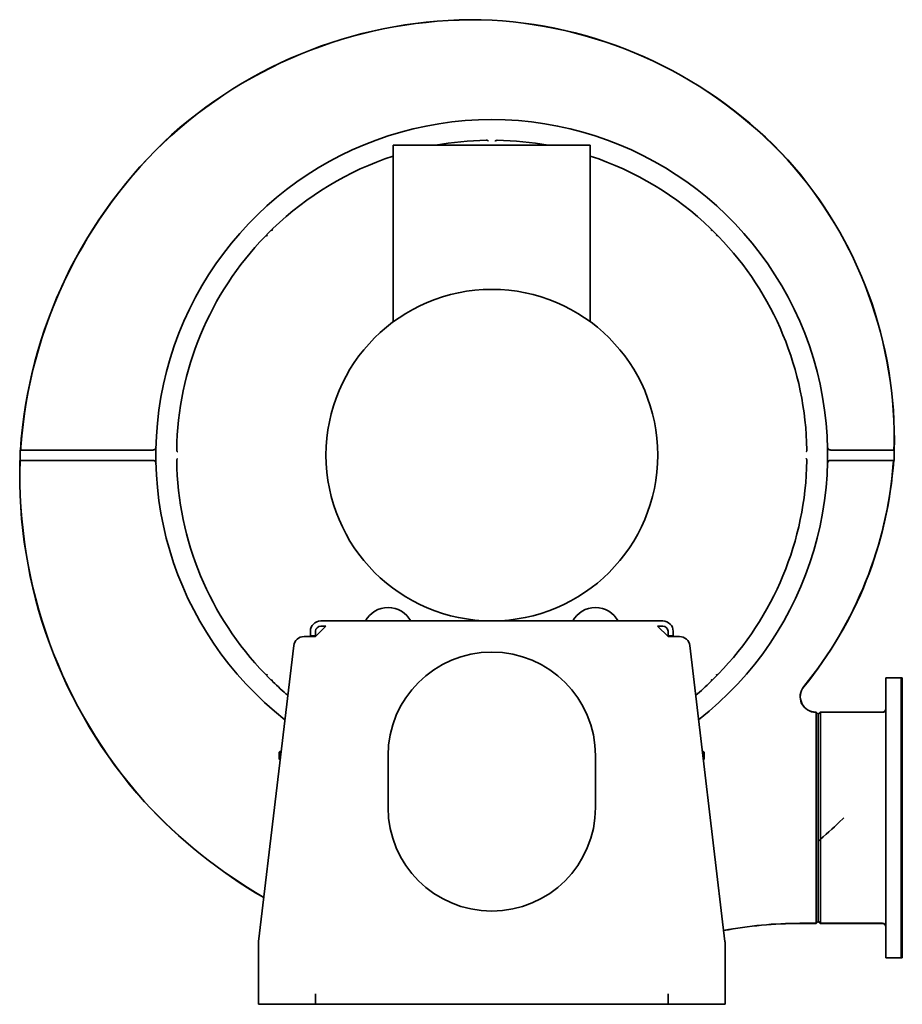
# Model space of a CAD drawing. Header units: millimetres. Extents: x 414 to 1266, y 119 to 1069.
import ezdxf

# ---------------------------------------------------------------- set-up
doc = ezdxf.new("R2010")
doc.units = ezdxf.units.MM
doc.header["$LTSCALE"] = 4
doc.layers.add('Krawędzie widoczne(ISO)', color=7, linetype='Continuous', lineweight=35, true_color=0x262659)

msp = doc.modelspace()

# ---------------------------------------------------------------- linework, layer by layer
at = {"layer": 'Krawędzie widoczne(ISO)'}
for p, q in [((774.7, 947.92), (774.7, 777.58)), ((964.7, 947.92), (774.7, 947.92)), ((964.7, 947.92), (964.7, 777.68)), ((652.5, 861.54), (656.98, 866.02)), ((1082.42, 866.02), (1086.9, 861.54)), ((1257.52, 656.82), (1257.52, 653.82)), ((417.52, 653.82), (414.7, 653.82)), ((414.7, 653.82), (414.7, 643.82)), ((417.52, 653.82), (439.5, 653.82)), ((542.79, 653.82), (439.5, 653.82)), ((1232.89, 653.82), (1196.6, 653.82)), ((1232.89, 653.82), (1254.88, 653.82)), ((1257.42, 653.82), (1254.88, 653.82)), ((1257.69, 653.82), (1257.52, 653.82)), ((1257.87, 653.82), (1257.69, 653.82)), ((1257.7, 653.82), (1257.7, 643.82)), ((414.52, 643.82), (414.69, 643.82)), ((414.69, 643.82), (414.87, 643.82)), ((414.87, 640.82), (414.87, 643.82)), ((414.98, 643.82), (417.52, 643.82)), ((439.5, 643.82), (417.52, 643.82)), ((439.5, 643.82), (542.79, 643.82)), ((1196.6, 643.82), (1232.89, 643.82)), ((1254.88, 643.82), (1232.89, 643.82)), ((1254.88, 643.82), (1257.7, 643.82)), ((1034.7, 488.82), (704.7, 488.82)), ((694.7, 478.82), (694.7, 474.32)), ((699.7, 473.82), (709.7, 483.82)), ((699.7, 478.82), (699.7, 474.32)), ((709.7, 483.82), (704.7, 483.82)), ((1034.7, 483.82), (1029.7, 483.82)), ((1029.7, 483.82), (1039.7, 473.82)), ((1039.7, 474.32), (1039.7, 478.82)), ((1044.7, 474.32), (1044.7, 478.82)), ((699.7, 473.82), (688.58, 473.82)), ((694.7, 473.82), (694.7, 474.32)), ((694.7, 474.32), (699.7, 474.32)), ((699.7, 474.32), (699.7, 473.82)), ((1039.7, 474.32), (1044.7, 474.32)), ((1039.7, 473.82), (1039.7, 474.32)), ((1050.81, 473.82), (1039.7, 473.82)), ((1044.7, 474.32), (1044.7, 473.82)), ((678.65, 465), (644.77, 179.41)), ((1094.63, 179.41), (1060.74, 465)), ((656.98, 431.62), (652.5, 436.1)), ((1086.9, 436.1), (1082.42, 431.62)), ((1249.7, 433.82), (1249.7, 163.82)), ((1249.7, 433.82), (1264.7, 433.82)), ((1264.7, 433.72), (1264.8, 433.82)), ((1264.7, 433.82), (1264.7, 163.82)), ((1264.8, 433.82), (1264.8, 163.82)), ((1264.8, 433.82), (1265.7, 433.82)), ((1265.7, 433.82), (1265.7, 163.82)), ((1182.33, 400.82), (1182.7, 400.82)), ((1182.33, 400.65), (1182.7, 400.65)), ((1182.7, 400.82), (1182.7, 400.65)), ((1184.7, 398.82), (1182.7, 400.82)), ((1182.7, 400.65), (1184.7, 398.71)), ((1182.7, 400.65), (1182.7, 398.5)), ((1184.7, 398.82), (1186.7, 400.82)), ((1184.7, 398.71), (1186.7, 400.65)), ((1186.7, 400.65), (1186.7, 400.82)), ((1186.7, 400.82), (1246.7, 400.82)), ((1186.7, 398.5), (1186.7, 400.65)), ((1186.7, 400.65), (1246.7, 400.65)), ((1182.7, 398.5), (1182.7, 395.51)), ((1182.7, 298.82), (1182.7, 395.51)), ((1184.7, 398.71), (1184.7, 398.82)), ((1184.7, 398.5), (1184.7, 398.71)), ((1184.7, 393.52), (1184.7, 398.5)), ((1184.7, 393.52), (1184.7, 298.82)), ((1186.7, 395.51), (1186.7, 398.5)), ((1186.7, 395.51), (1186.7, 298.82)), ((664.7, 362.05), (665.46, 362.82)), ((664.7, 355.59), (664.7, 362.05)), ((665.46, 362.82), (665.46, 354.82)), ((666.53, 362.82), (665.46, 362.82)), ((1072.87, 362.82), (1073.93, 362.82)), ((1073.93, 354.82), (1073.93, 362.82)), ((1074.7, 362.05), (1073.93, 362.82)), ((1074.7, 362.05), (1074.7, 355.59)), ((664.7, 355.59), (665.46, 354.82)), ((665.58, 354.82), (665.46, 354.82)), ((769.7, 308.82), (769.7, 358.82)), ((969.7, 358.82), (969.7, 308.82)), ((1073.81, 354.82), (1073.93, 354.82)), ((1074.7, 355.59), (1073.93, 354.82)), ((1182.7, 298.82), (1182.7, 278.29)), ((1184.7, 278.29), (1184.7, 298.82)), ((1186.7, 278.23), (1186.7, 298.82)), ((1184.7, 278.29), (1184.7, 276.64)), ((1184.7, 276.64), (1184.7, 274.92)), ((1184.7, 274.79), (1184.7, 274.92)), ((1184.7, 273.02), (1184.7, 274.79)), ((1184.7, 255.98), (1184.7, 273.02)), ((1184.7, 255.98), (1184.7, 250.37)), ((1184.7, 245.35), (1184.7, 250.37)), ((1184.7, 245.35), (1184.7, 236.92)), ((1184.7, 230.46), (1184.7, 236.92)), ((1184.7, 230.46), (1184.7, 222.49)), ((1184.7, 222.49), (1184.7, 215.63)), ((1184.7, 210.56), (1184.7, 215.63)), ((1184.7, 210.56), (1184.7, 205.75)), ((1182.7, 202.13), (1182.7, 203.45)), ((1182.7, 202.13), (1182.7, 199.14)), ((1184.7, 205.7), (1184.7, 205.75)), ((1184.7, 205.7), (1184.7, 205.58)), ((1184.7, 205.58), (1184.7, 205.42)), ((1184.7, 205.42), (1184.7, 204.13)), ((1184.7, 199.14), (1184.7, 204.13)), ((1186.7, 203.62), (1186.7, 202.13)), ((1186.7, 199.14), (1186.7, 202.13)), ((1182.7, 197), (1166.92, 197)), ((1182.7, 196.82), (1166.92, 196.82)), ((1182.7, 199.14), (1182.7, 197)), ((1184.7, 198.93), (1182.7, 197)), ((1184.7, 198.82), (1182.7, 196.82)), ((1182.7, 197), (1182.7, 196.82)), ((1184.7, 198.93), (1184.7, 199.14)), ((1186.7, 197), (1184.7, 198.93)), ((1184.7, 198.82), (1184.7, 198.93)), ((1184.7, 198.82), (1186.7, 196.82)), ((1186.7, 197), (1186.7, 199.14)), ((1186.7, 196.82), (1186.7, 197)), ((1246.7, 197), (1186.7, 197)), ((1246.7, 196.82), (1186.7, 196.82)), ((644.7, 178.23), (644.7, 118.82)), ((1094.7, 118.82), (1094.7, 178.23)), ((1249.7, 163.82), (1264.7, 163.82)), ((1264.7, 163.92), (1264.8, 163.82)), ((1264.8, 163.82), (1265.7, 163.82)), ((699.7, 118.82), (699.7, 128.82)), ((1039.7, 128.82), (1039.7, 118.82)), ((644.7, 118.82), (699.7, 118.82)), ((1039.7, 118.82), (699.7, 118.82)), ((1039.7, 118.82), (1094.7, 118.82))]:
    msp.add_line(p, q, dxfattribs=at)
msp.add_circle((869.76, 648.89), 160, dxfattribs=at)
for centre, radius, start, end in [((852.09, 632.18), 437, 87.65965, 131.79171), ((852.09, 632.18), 436.83, 87.65983, 131.79154), ((846.19, 649.49), 419.83, 42.63518, 86.75867), ((846.19, 649.49), 420, 42.63501, 86.75885), ((869.7, 648.82), 324, 308.01122, 231.98878), ((868.96, 623.18), 455, 132.62046, 176.13871), ((868.96, 623.18), 454.83, 132.62062, 175.75836), ((869.7, 648.82), 304, 90.9944, 100.30111), ((869.7, 648.82), 304, 79.69889, 89.00625), ((869.7, 648.82), 304, 108.20996, 133.99022), ((869.7, 648.82), 304, 46.00979, 71.79004), ((854.52, 664.86), 403.33, 358.43115, 41.82929), ((854.52, 664.86), 403.5, 358.43183, 41.82946), ((869.7, 648.82), 304, 136.01012, 179.00581), ((869.7, 648.82), 304, 0.9944, 43.99019), ((887.8, 629.66), 473.5, 178.28668, 221.78024), ((887.8, 629.66), 473.33, 178.28605, 221.78008), ((869.7, 648.82), 304, 180.99441, 223.98987), ((869.7, 648.82), 304, 316.00977, 359.00625), ((870.33, 670.9), 387.83, 320.73155, 355.55153), ((870.33, 670.9), 388, 320.73155, 355.99775), ((769.7, 476.82), 25, 28.6854, 151.3146), ((969.7, 476.82), 25, 28.6854, 151.3146), ((704.7, 478.82), 10, 90, 180), ((1034.7, 478.82), 10, 0, 90), ((704.7, 478.82), 5, 90, 180), ((1034.7, 478.82), 5, 0, 90), ((688.58, 463.82), 10, 90, 173.23383), ((1050.81, 463.82), 10, 6.76617, 90), ((869.7, 358.82), 100, 0, 180), ((869.7, 648.82), 304, 226.01012, 229.67284), ((869.7, 648.82), 304, 310.32716, 313.98987), ((1182.33, 415.82), 15.17, 140.73155, 270), ((1182.33, 415.82), 15, 140.73155, 270), ((897.47, 648.03), 493, 222.62326, 239.84127), ((897.47, 648.03), 492.83, 222.62341, 239.83249), ((869.7, 308.82), 100, 180, 0), ((1166.92, -199.68), 396.67, 90, 100.68698), ((1166.92, -199.68), 396.5, 90, 100.68871), ((654.7, 178.23), 10, 173.23383, 180), ((1084.7, 178.23), 10, 0, 6.76617)]:
    msp.add_arc(centre, radius, start, end, dxfattribs=at)
for centre, major_axis, ratio, start_param, end_param in [((697.5, 825.5), (-40.52, 40.52), 0.034899, 6.100653, 6.283185), ((1041.89, 825.5), (40.52, 40.52), 0.034899, 0, 0.182553), ((693.02, 821.02), (-40.52, 40.52), 0.034899, 0, 0.182816), ((1046.37, 821.02), (40.52, 40.52), 0.034899, 6.100651, 6.283185), ((1257.42, 656.82), (0, 3), 0.034921, 3.141593, 4.712389), ((414.98, 640.82), (0, -3), 0.034921, 3.141593, 4.712389), ((693.02, 476.62), (-40.52, -40.52), 0.034899, 6.100375, 6.283185), ((697.5, 472.14), (-40.52, -40.52), 0.034899, 0, 0.182816), ((1041.89, 472.14), (40.52, -40.52), 0.034899, 6.100375, 6.283185), ((1046.37, 476.62), (40.52, -40.52), 0.034899, 0, 0.182551), ((1246.7, 403.82), (0, 3), 0.999391, 3.141593, 4.712389), ((1246.7, 403.54), (3, 0), 0.965689, 4.712389, 6.283185), ((1183.44, 277.8), (0.01, 21.81), 0.034186, 1.619298, 1.723127), ((1166.6, 280.97), (-31.59, -15.86), 0.370532, 1.985316, 2.062414), ((1183.85, 465.88), (-1.13, -266.93), 0.000797, 6.093689, 6.096107), ((1183.13, 452.11), (-0.43, -252.91), 0.000317, 6.096096, 6.099597), ((1186.63, 298.82), (0.07, -97), 0.000133, 0.192698, 0.20178), ((1246.7, 194.1), (3, 0), 0.965689, 0, 1.570796), ((1246.7, 193.82), (0, 3), 0.999391, 4.712389, 6.283185)]:
    msp.add_ellipse(centre, major_axis=major_axis, ratio=ratio, start_param=start_param, end_param=end_param, dxfattribs=at)
for points, knots in [([(866.53, 951.98), (866.53, 951.98), (866.52, 951.98), (866.39, 952.11), (866.24, 952.23), (865.92, 952.43), (865.74, 952.52), (865.17, 952.73), (864.78, 952.78), (864.42, 952.77)], [-0.0008041, -0.0008041, -0.0008041, -0.0008041, 0, 0, 0.0564136, 0.0564136, 0.1150625, 0.1150625, 0.237204, 0.237204, 0.237204, 0.237204]), ([(874.97, 952.77), (874.96, 952.78), (874.94, 952.78), (874.57, 952.78), (874.17, 952.72), (873.61, 952.51), (873.45, 952.42), (873.14, 952.22), (873, 952.11), (872.87, 951.98), (872.87, 951.98), (872.86, 951.98)], [0, 0, 0, 0, 0.0035315, 0.0035315, 0.1122071, 0.1122071, 0.1623103, 0.1623103, 0.2101165, 0.2101165, 0.2108185, 0.2108185, 0.2108185, 0.2108185]), ([(658.56, 867.54), (658.38, 867.36), (658.22, 867.17), (657.94, 866.72), (657.84, 866.49), (657.76, 866.16), (657.74, 866.05), (657.74, 865.87), (657.76, 865.81), (657.79, 865.73), (657.81, 865.7), (657.85, 865.65), (657.88, 865.62), (657.91, 865.6)], [0, 0, 0, 0, 0.0742304, 0.0742304, 0.158177, 0.158177, 0.2059343, 0.2059343, 0.2464312, 0.2464312, 0.2755088, 0.2755088, 0.3054, 0.3054, 0.3054, 0.3054]), ([(1081.49, 865.6), (1081.52, 865.62), (1081.54, 865.65), (1081.59, 865.7), (1081.6, 865.73), (1081.63, 865.81), (1081.65, 865.87), (1081.65, 866.05), (1081.63, 866.16), (1081.55, 866.48), (1081.46, 866.73), (1081.16, 867.19), (1081.01, 867.37), (1080.83, 867.54)], [0.0004499, 0.0004499, 0.0004499, 0.0004499, 0.0111265, 0.0111265, 0.0214881, 0.0214881, 0.0358026, 0.0358026, 0.0526859, 0.0526859, 0.0807779, 0.0807779, 0.1021567, 0.1021567, 0.1021567, 0.1021567]), ([(652.91, 860.61), (652.89, 860.64), (652.87, 860.67), (652.81, 860.71), (652.78, 860.73), (652.71, 860.76), (652.65, 860.77), (652.47, 860.77), (652.35, 860.76), (652.06, 860.68), (651.85, 860.6), (651.38, 860.32), (651.17, 860.15), (650.98, 859.96)], [0.00017111, 0.00017111, 0.00017111, 0.00017111, 0.01114469, 0.01114469, 0.02152343, 0.02152343, 0.0357761, 0.0357761, 0.0525868, 0.0525868, 0.07675611, 0.07675611, 0.10011581, 0.10011581, 0.10011581, 0.10011581]), ([(1088.41, 859.96), (1088.24, 860.14), (1088.04, 860.3), (1087.6, 860.58), (1087.36, 860.68), (1087.04, 860.76), (1086.92, 860.78), (1086.74, 860.77), (1086.68, 860.76), (1086.61, 860.73), (1086.58, 860.71), (1086.52, 860.67), (1086.5, 860.64), (1086.48, 860.61)], [0, 0, 0, 0, 0.0742718, 0.0742718, 0.1581609, 0.1581609, 0.20586, 0.20586, 0.2463256, 0.2463256, 0.2754097, 0.2754097, 0.3053124, 0.3053124, 0.3053124, 0.3053124]), ([(415.39, 656.82), (415.36, 656.45), (415.33, 656.05), (415.29, 655.31), (415.27, 654.97), (415.25, 654.44), (415.25, 654.21), (415.26, 653.9), (415.26, 653.82), (415.28, 653.82), (415.28, 653.82), (415.28, 653.82), (415.28, 653.82)], [-0.451713, -0.451713, -0.451713, -0.451713, -0.3393003, -0.3393003, -0.2261108, -0.2261108, -0.1130554, -0.1130554, 0, 0, 0, 0.0007061, 0.0007061, 0.0007061, 0.0007061]), ([(542.79, 653.82), (543.18, 653.82), (543.57, 653.9), (544.24, 654.17), (544.57, 654.36), (545.16, 654.94), (545.38, 655.27), (545.69, 655.97), (545.78, 656.36), (545.79, 656.75)], [-0.5203389, -0.5203389, -0.5203389, -0.5203389, -0.3639285, -0.3639285, -0.231741, -0.231741, -0.1167254, -0.1167254, 0, 0, 0, 0]), ([(1193.6, 656.75), (1193.61, 656.36), (1193.7, 655.97), (1194.01, 655.27), (1194.23, 654.94), (1194.82, 654.36), (1195.15, 654.17), (1195.82, 653.9), (1196.21, 653.82), (1196.6, 653.82)], [-0.3886905, -0.3886905, -0.3886905, -0.3886905, -0.3014972, -0.3014972, -0.2155812, -0.2155812, -0.1168378, -0.1168378, 0, 0, 0, 0]), ([(565.74, 654.1), (565.74, 654.08), (565.74, 654.07), (565.74, 653.69), (565.8, 653.3), (566.01, 652.74), (566.1, 652.57), (566.3, 652.26), (566.41, 652.12), (566.54, 651.99), (566.54, 651.99), (566.54, 651.99)], [0, 0, 0, 0, 0.0042386, 0.0042386, 0.1125442, 0.1125442, 0.1625184, 0.1625184, 0.2102989, 0.2102989, 0.2110036, 0.2110036, 0.2110036, 0.2110036]), ([(1172.85, 651.99), (1172.85, 651.99), (1172.85, 651.99), (1172.99, 652.13), (1173.1, 652.28), (1173.31, 652.6), (1173.39, 652.78), (1173.6, 653.34), (1173.66, 653.73), (1173.65, 654.1)], [-0.0008041, -0.0008041, -0.0008041, -0.0008041, 0, 0, 0.0564135, 0.0564135, 0.1150625, 0.1150625, 0.2372009, 0.2372009, 0.2372009, 0.2372009]), ([(545.79, 640.89), (545.78, 641.28), (545.69, 641.67), (545.38, 642.37), (545.16, 642.7), (544.57, 643.28), (544.24, 643.47), (543.57, 643.74), (543.18, 643.82), (542.79, 643.82)], [-0.3886905, -0.3886905, -0.3886905, -0.3886905, -0.3014972, -0.3014972, -0.2155812, -0.2155812, -0.1168378, -0.1168378, 0, 0, 0, 0]), ([(566.54, 645.65), (566.54, 645.65), (566.54, 645.65), (566.4, 645.51), (566.29, 645.36), (566.09, 645.04), (566, 644.86), (565.79, 644.3), (565.74, 643.91), (565.74, 643.54)], [-0.0008041, -0.0008041, -0.0008041, -0.0008041, 0, 0, 0.0564143, 0.0564143, 0.1150635, 0.1150635, 0.2372518, 0.2372518, 0.2372518, 0.2372518]), ([(1173.65, 643.55), (1173.65, 643.56), (1173.65, 643.57), (1173.65, 643.95), (1173.6, 644.34), (1173.38, 644.9), (1173.3, 645.07), (1173.1, 645.38), (1172.98, 645.52), (1172.85, 645.65), (1172.85, 645.65), (1172.85, 645.65)], [0, 0, 0, 0, 0.0035311, 0.0035311, 0.1122064, 0.1122064, 0.1623094, 0.1623094, 0.2101157, 0.2101157, 0.2108176, 0.2108176, 0.2108176, 0.2108176]), ([(1196.6, 643.82), (1196.21, 643.82), (1195.82, 643.74), (1195.15, 643.47), (1194.82, 643.28), (1194.23, 642.7), (1194.01, 642.37), (1193.7, 641.67), (1193.61, 641.28), (1193.6, 640.89)], [-0.5203389, -0.5203389, -0.5203389, -0.5203389, -0.3639285, -0.3639285, -0.231741, -0.231741, -0.1167254, -0.1167254, 0, 0, 0, 0]), ([(1256.99, 640.82), (1257.02, 641.19), (1257.05, 641.59), (1257.09, 642.33), (1257.11, 642.67), (1257.13, 643.2), (1257.13, 643.44), (1257.13, 643.74), (1257.12, 643.82), (1257.11, 643.82), (1257.11, 643.82), (1257.11, 643.82), (1257.11, 643.82)], [-0.4517262, -0.4517262, -0.4517262, -0.4517262, -0.3393304, -0.3393304, -0.2261198, -0.2261198, -0.1130599, -0.1130599, 0, 0, 0, 0.0007319, 0.0007319, 0.0007319, 0.0007319]), ([(650.98, 437.68), (651.17, 437.49), (651.38, 437.32), (651.83, 437.05), (652.04, 436.96), (652.36, 436.88), (652.47, 436.87), (652.65, 436.87), (652.71, 436.88), (652.78, 436.91), (652.81, 436.93), (652.87, 436.97), (652.89, 437), (652.91, 437.03)], [0, 0, 0, 0, 0.0807604, 0.0807604, 0.1565549, 0.1565549, 0.2027276, 0.2027276, 0.2418709, 0.2418709, 0.2701219, 0.2701219, 0.2999647, 0.2999647, 0.2999647, 0.2999647]), ([(1086.48, 437.03), (1086.5, 437), (1086.52, 436.97), (1086.58, 436.93), (1086.61, 436.91), (1086.68, 436.88), (1086.74, 436.87), (1086.93, 436.87), (1087.04, 436.88), (1087.36, 436.96), (1087.6, 437.06), (1088.06, 437.36), (1088.25, 437.51), (1088.41, 437.68)], [0.0004516, 0.0004516, 0.0004516, 0.0004516, 0.0111252, 0.0111252, 0.0214854, 0.0214854, 0.0357989, 0.0357989, 0.0526814, 0.0526814, 0.08078, 0.08078, 0.1021508, 0.1021508, 0.1021508, 0.1021508]), ([(657.91, 432.04), (657.88, 432.02), (657.85, 431.99), (657.81, 431.94), (657.79, 431.91), (657.76, 431.83), (657.75, 431.77), (657.74, 431.59), (657.76, 431.48), (657.83, 431.18), (657.91, 430.97), (658.19, 430.5), (658.37, 430.29), (658.56, 430.1)], [0.00017111, 0.00017111, 0.00017111, 0.00017111, 0.01114469, 0.01114469, 0.02152343, 0.02152343, 0.0357761, 0.0357761, 0.0525868, 0.0525868, 0.07675611, 0.07675611, 0.10011581, 0.10011581, 0.10011581, 0.10011581]), ([(1080.83, 430.1), (1081.03, 430.29), (1081.2, 430.5), (1081.47, 430.95), (1081.56, 431.17), (1081.64, 431.48), (1081.65, 431.59), (1081.65, 431.77), (1081.63, 431.83), (1081.6, 431.91), (1081.59, 431.94), (1081.54, 431.99), (1081.51, 432.02), (1081.48, 432.04)], [0, 0, 0, 0, 0.0807604, 0.0807604, 0.1565549, 0.1565549, 0.2027276, 0.2027276, 0.2418709, 0.2418709, 0.2701219, 0.2701219, 0.2999647, 0.2999647, 0.2999647, 0.2999647]), ([(1209.34, 298.82), (1209.27, 298.75), (1209.2, 298.68), (1209.12, 298.61), (1208.82, 298.32), (1208.51, 298.02), (1208.2, 297.72), (1201.2, 291.01), (1194.03, 284.52), (1186.7, 278.23)], [-0.158301, -0.158301, -0.158301, -0.158301, -0.128498, -0.128498, -0.128498, 0, 0, 0, 2.909492, 2.909492, 2.909492, 2.909492]), ([(1186.7, 203.79), (1186.7, 204.9), (1186.69, 207.54), (1186.69, 213.23), (1186.68, 219.87), (1186.67, 226.8), (1186.67, 234.67), (1186.67, 243.71), (1186.67, 253.84), (1186.68, 264.36), (1186.68, 272.6), (1186.69, 278.14)], [-12.208804, -12.208804, -12.208804, -12.208804, -10.535032, -8.86126, -7.187488, -6.350602, -5.513716, -3.839943, -3.003057, -2.166171, -0.492399, -0.492399, -0.492399, -0.492399]), ([(1186.69, 278.14), (1186.69, 278.15), (1186.69, 278.17), (1186.69, 278.2), (1186.69, 278.21), (1186.7, 278.23)], [-0.009249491, -0.009249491, -0.009249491, -0.009249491, -0.004625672, -0.004625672, -0.000002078, -0.000002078, -0.000002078, -0.000002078]), ([(1182.71, 272.67), (1182.71, 268.78), (1182.71, 263.62), (1182.72, 253.6), (1182.72, 245.13), (1182.73, 236.41), (1182.73, 228.46), (1182.72, 222.07), (1182.71, 216.63), (1182.71, 212.04), (1182.7, 207.45), (1182.7, 204.86), (1182.7, 203.73)], [0.182794, 0.182794, 0.182794, 0.182794, 1.362292, 1.755458, 3.328121, 4.114453, 4.900785, 6.473449, 7.063198, 8.046113, 9.618777, 11.191441, 11.191441, 11.191441, 11.191441])]:
    msp.add_open_spline(points, degree=3, knots=knots, dxfattribs=at)
for points in [[(1182.7, 278.29), (1182.7, 277.79), (1182.7, 277.27), (1182.7, 276.74)], [(1182.7, 274.49), (1182.71, 273.88), (1182.71, 273.27), (1182.71, 272.67)]]:
    msp.add_open_spline(points, degree=3, dxfattribs=at)

doc.saveas('drawing.dxf')
